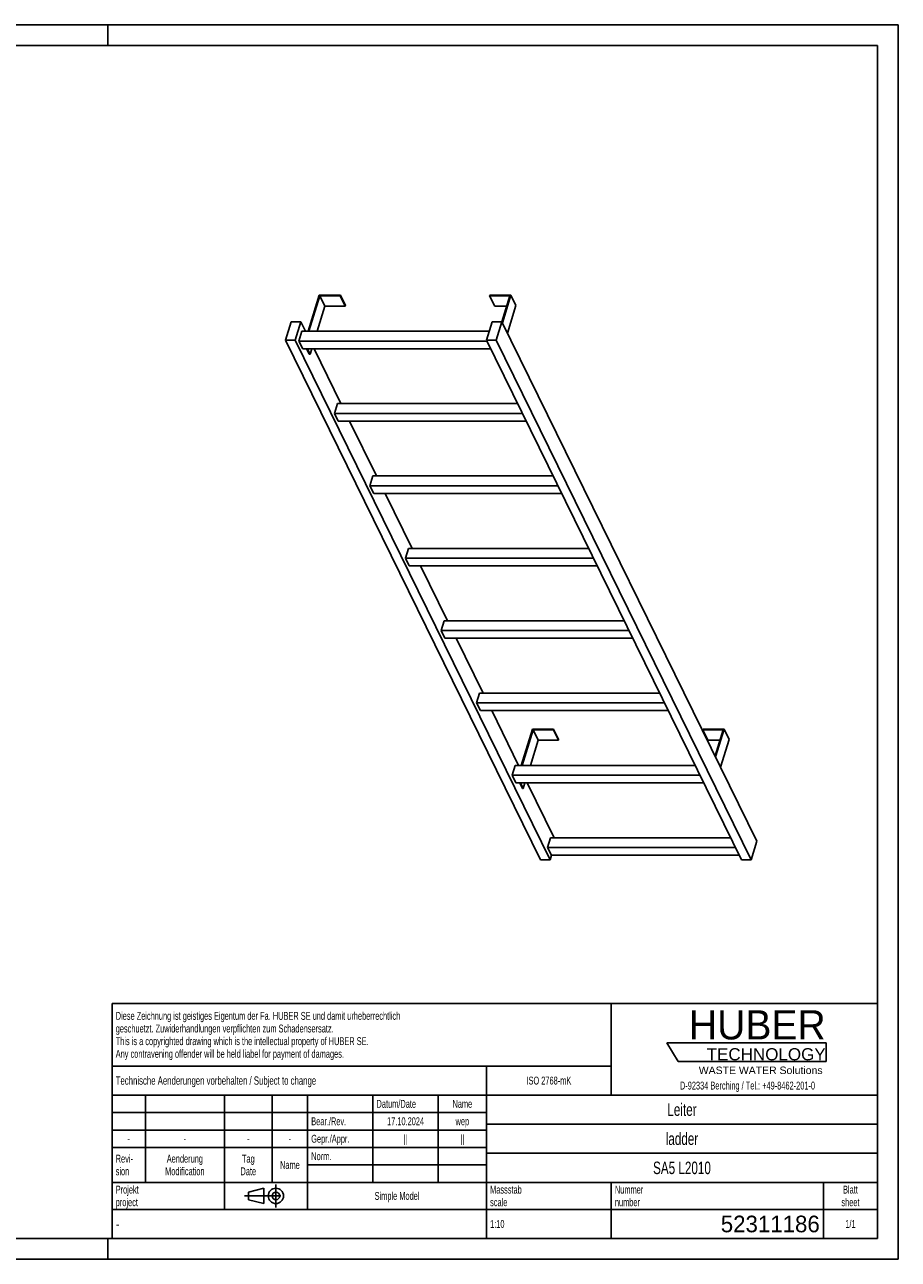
# Model space of a CAD drawing. Header units: millimetres. Extents: x 0 to 4200, y 0 to 2970.
# Tile 2 of 2: x 2100 to 4200, y 0 to 2970. Entities that reach past the tile are written whole.
import ezdxf

# ---------------------------------------------------------------- set-up
doc = ezdxf.new("R2010")
doc.units = ezdxf.units.MM
doc.header["$LTSCALE"] = 231
doc.linetypes.add('CENTER', pattern=[0.6, 0.375, -0.075, 0.075, -0.075])
doc.layers.get('0').update_dxf_attribs({"linetype": 'CONTINUOUS'})
doc.layers.add('HUBER_Logo_BL1', color=7, linetype='CONTINUOUS')
doc.styles.get("Standard").update_dxf_attribs({"font": 'txt', "width": 0.7})
doc.styles.add('TEXTSTYLE_2', font='txt')
doc.styles.add('TEXTSTYLE_3', font='arial.ttf')
doc.styles.add('TEXTSTYLE_4', font='txt', dxfattribs={"width": 0.8})
doc.styles.add('TEXTSTYLE_5', font='txt')

# ---------------------------------------------------------------- blocks, each defined once
blk = doc.blocks.new('HUBER_LOGO_BL1', base_point=(3837.5, 503.7))
at = {"layer": 'HUBER_Logo_BL1', "color": 5, "linetype": 'Continuous'}
for p, q in [((4026.4, 521), (3643.9, 521)), ((3643.9, 521), (3670.9, 476)), ((4026.4, 521), (4026.4, 476)), ((3670.9, 476), (4026.4, 476))]:
    blk.add_line(p, q, dxfattribs=at)
at = {"layer": 'HUBER_Logo_BL1', "color": 2, "linetype": 'Continuous', "attachment_point": 3, "line_spacing_factor": 0.78}
for s, insert, char_height, width, style in [('HUBER\\P\\fArial;\\H29.25;TECHNOLOGY ', (4025.4, 599.1), 70.2, 387.672, 'TEXTSTYLE_2'), ('WASTE WATER Solutions', (4018, 463.6), 18, 297.033, 'TEXTSTYLE_3')]:
    blk.add_mtext(s, dxfattribs=dict(at, insert=insert, char_height=char_height, width=width, style=style))
at = {"layer": 'HUBER_Logo_BL1', "color": 2, "linetype": 'Continuous', "insert": (3837.5, 427.4), "char_height": 19, "width": 810.893, "attachment_point": 2, "line_spacing_factor": 0.96}
blk.add_mtext('D-92334 Berching / Tel.: +49-8462-201-0', dxfattribs=at)
blk = doc.blocks.new('PROJEKTIONSMETHODE_1_BL2', base_point=(2680, 152.5))
at = {"color": 2, "linetype": 'CENTER'}
for p, q in [((2703.8, 180), (2703.8, 125)), ((2628.7, 152.5), (2731.3, 152.5))]:
    blk.add_line(p, q, dxfattribs=at)
at = {"color": 2, "linetype": 'Continuous'}
for p, q in [((2637.8, 161.7), (2674.5, 170.8)), ((2637.8, 143.3), (2637.8, 161.7)), ((2674.5, 134.2), (2674.5, 170.8)), ((2637.8, 143.3), (2674.5, 134.2))]:
    blk.add_line(p, q, dxfattribs=at)
for radius in [18.3, 9.17]:
    blk.add_circle((2703.8, 152.5), radius, dxfattribs=at)
blk = doc.blocks.new('*T11')
at = {"color": 3, "linetype": 'Continuous'}
for p, q in [((0, 0), (1840, 0)), ((0, 0), (0, -565)), ((1200, 0), (1200, -220)), ((1840, 0), (1840, -565)), ((0, -150), (1200, -150)), ((900, -150), (900, -565)), ((0, -220), (1840, -220)), ((80, -220), (80, -430)), ((270, -220), (270, -495)), ((385, -220), (385, -430)), ((470, -220), (470, -495)), ((627, -220), (627, -430)), ((784, -220), (784, -430)), ((0, -262), (900, -262)), ((900, -290), (1840, -290)), ((0, -304), (900, -304)), ((0, -346), (900, -346)), ((900, -360), (1840, -360)), ((470, -388), (900, -388)), ((0, -430), (1840, -430)), ((1200, -430), (1200, -565)), ((1710, -430), (1710, -565)), ((0, -495), (1840, -495)), ((0, -565), (1840, -565))]:
    blk.add_line(p, q, dxfattribs=at)
at = {"color": 2, "linetype": 'Continuous', "line_spacing_factor": 0.96}
for s, insert, char_height, width, attachment_point in [('Diese Zeichnung ist geistiges Eigentum der Fa. HUBER SE und damit urheberrechtlich \\Pgeschuetzt. Zuwiderhandlungen verpflichten zum Schadensersatz.\\PThis is a copyrighted drawing which is the intellectual property of HUBER SE.\\PAny contravening offender will be held liabel for payment of damages.', (8.75, -19.9), 19, 2214.8571, 1), ('Technische Aenderungen vorbehalten / Subject to change', (8.75, -175), 20, 1524.7619, 1), ('ISO 2768-mK', (1050, -175.5), 19, 332.9524, 2), ('Datum/Date', (635.75, -231.5), 19, 292.2381, 1), ('Name', (842, -231.5), 19, 126.6667, 2), ('Leiter', (1370, -240), 30, 240, 2), ('Bear./Rev.', (478.75, -273.5), 19, 272.3333, 1), ('17.10.2024', (705.5, -273.5), 19, 273.2381, 2), ('wep', (842, -273.5), 19, 99.5238, 2), ('-', (40, -315.5), 19, 34.381, 2), ('-', (175, -315.5), 19, 34.381, 2), ('-', (327.5, -315.5), 19, 34.381, 2), ('-', (427.5, -315.5), 19, 34.381, 2), ('Gepr./Appr.', (478.75, -315.5), 19, 299.4762, 1), ('||', (705.5, -315.5), 19, 50.6667, 2), ('||', (842, -315.5), 19, 50.6667, 2), ('ladder', (1370, -310), 30, 251.4286, 2), ('Revi-\\Psion', (8.75, -363.3), 19, 138.4286, 1), ('Aenderung\\PModification', (175, -363.3), 19, 303.0952, 2), ('Tag\\PDate', (327.5, -363.3), 19, 117.619, 2), ('Name', (427.5, -378.5), 19, 126.6667, 2), ('Norm. ', (478.75, -357.5), 19, 175.5238, 1), ('SA5 L2010', (1370, -380), 30, 414.2857, 2), ('Projekt\\Pproject', (8.75, -437.8), 19, 183.6667, 1), ('Massstab\\Pscale', (908.75, -437.8), 19, 224.381, 1), ('Nummer\\Pnumber', (1208.75, -437.8), 19, 186.381, 1), ('Blatt\\Psheet', (1775, -437.8), 19, 137.5238, 2), ('Simple Model', (685, -453), 19, 328.4286, 2), ('1:10', (908.75, -520.5), 19, 94.0952, 1), ('1/1', (1775, -520.5), 19, 79.619, 2)]:
    blk.add_mtext(s, dxfattribs=dict(at, insert=insert, char_height=char_height, width=width, attachment_point=attachment_point))
for s, insert, char_height, width, attachment_point, style in [('-', (8.75, -517.5), 25, 18.3333, 1, 'TEXTSTYLE_4'), ('52311186', (1701.25, -510), 40, 466.6667, 3, 'TEXTSTYLE_5')]:
    blk.add_mtext(s, dxfattribs=dict(at, insert=insert, char_height=char_height, width=width, attachment_point=attachment_point, style=style))

msp = doc.modelspace()

# ---------------------------------------------------------------- linework, layer by layer
at = {"color": 7, "linetype": 'Continuous'}
for p, q in [((0, 2970), (4200, 2970)), ((4200, 0), (4200, 2970)), ((2808.243, 2319.536), (2781.327, 2232.436)), ((2783.169, 2232.436), (2809.601, 2317.97)), ((2858.901, 2319.536), (2808.243, 2319.536)), ((2809.601, 2317.97), (2858.417, 2317.97)), ((2809.601, 2317.97), (2821.802, 2293.105)), ((2858.417, 2317.97), (2858.901, 2319.536)), ((2858.417, 2317.97), (2870.619, 2293.105)), ((2858.901, 2319.536), (2871.103, 2294.672)), ((3218.115, 2319.536), (3217.631, 2317.97)), ((3217.631, 2317.97), (3229.832, 2293.105)), ((3217.631, 2317.97), (3266.447, 2317.97)), ((3268.773, 2319.536), (3218.115, 2319.536)), ((3266.447, 2317.97), (3247.126, 2255.446)), ((3248.26, 2253.154), (3268.773, 2319.536)), ((3268.773, 2319.536), (3280.975, 2294.672)), ((2821.802, 2293.105), (2803.054, 2232.436)), ((2821.802, 2293.105), (2870.619, 2293.105)), ((2870.619, 2293.105), (2871.103, 2294.672)), ((3229.832, 2293.105), (3258.763, 2293.105)), ((3260.461, 2228.29), (3280.975, 2294.672)), ((2740.553, 2255.443), (2726.755, 2210.793)), ((2763.58, 2255.443), (2740.553, 2255.443)), ((2749.782, 2210.793), (2763.58, 2255.443)), ((2766.413, 2232.436), (2759.151, 2208.936)), ((2774.87, 2232.436), (2763.58, 2255.443)), ((3217, 2232.436), (2766.413, 2232.436)), ((3224.11, 2255.443), (3210.312, 2210.793)), ((3247.137, 2255.443), (3224.11, 2255.443)), ((3233.339, 2210.793), (3247.137, 2255.443)), ((3860.271, 1006.007), (3247.137, 2255.443)), ((3339.889, 961.357), (2726.755, 2210.793)), ((2726.755, 2210.793), (2749.782, 2210.793)), ((3362.916, 961.357), (2749.782, 2210.793)), ((2768.302, 2190.287), (2759.151, 2208.936)), ((3211.224, 2208.936), (2759.151, 2208.936)), ((3823.447, 961.357), (3210.312, 2210.793)), ((3210.312, 2210.793), (3233.339, 2210.793)), ((3846.473, 961.357), (3233.339, 2210.793)), ((2768.302, 2190.287), (3220.375, 2190.287)), ((2784.135, 2177.173), (2777.699, 2190.287)), ((2779.541, 2190.287), (2785.977, 2177.173)), ((2784.135, 2177.173), (2785.977, 2177.173)), ((2790.029, 2190.287), (2785.977, 2177.173)), ((2860.282, 2058.385), (2795.553, 2190.287)), ((2851.824, 2058.385), (2844.562, 2034.885)), ((3285.103, 2058.385), (2851.824, 2058.385)), ((3296.636, 2034.885), (2844.562, 2034.885)), ((2853.714, 2016.237), (2844.562, 2034.885)), ((2853.714, 2016.237), (3305.787, 2016.237)), ((2945.693, 1884.334), (2880.965, 2016.237)), ((2937.236, 1884.334), (2929.974, 1860.834)), ((3370.515, 1884.334), (2937.236, 1884.334)), ((2939.125, 1842.186), (2929.974, 1860.834)), ((3382.047, 1860.834), (2929.974, 1860.834)), ((2939.125, 1842.186), (3391.198, 1842.186)), ((3031.105, 1710.283), (2966.377, 1842.186)), ((3022.648, 1710.283), (3015.386, 1686.783)), ((3455.927, 1710.283), (3022.648, 1710.283)), ((3024.537, 1668.135), (3015.386, 1686.783)), ((3467.459, 1686.783), (3015.386, 1686.783)), ((3024.537, 1668.135), (3476.61, 1668.135)), ((3116.517, 1536.232), (3051.788, 1668.135)), ((3108.059, 1536.232), (3100.797, 1512.733)), ((3541.339, 1536.232), (3108.059, 1536.232)), ((3552.871, 1512.733), (3100.797, 1512.733)), ((3109.949, 1494.084), (3100.797, 1512.733)), ((3109.949, 1494.084), (3562.022, 1494.084)), ((3201.929, 1362.182), (3137.2, 1494.084)), ((3193.471, 1362.182), (3186.209, 1338.682)), ((3638.282, 1338.682), (3186.209, 1338.682)), ((3195.36, 1320.034), (3186.209, 1338.682)), ((3626.75, 1362.182), (3193.471, 1362.182)), ((3195.36, 1320.034), (3647.434, 1320.034)), ((3287.34, 1188.131), (3222.612, 1320.034)), ((3320.713, 1275.232), (3293.797, 1188.131)), ((3295.639, 1188.131), (3322.071, 1273.665)), ((3334.273, 1248.801), (3315.524, 1188.131)), ((3371.371, 1275.232), (3320.713, 1275.232)), ((3334.273, 1248.801), (3322.071, 1273.665)), ((3322.071, 1273.665), (3370.887, 1273.665)), ((3383.089, 1248.801), (3334.273, 1248.801)), ((3370.887, 1273.665), (3371.371, 1275.232)), ((3383.089, 1248.801), (3370.887, 1273.665)), ((3383.573, 1250.367), (3371.371, 1275.232)), ((3383.573, 1250.367), (3383.089, 1248.801)), ((3730.585, 1275.232), (3730.101, 1273.665)), ((3742.303, 1248.801), (3730.101, 1273.665)), ((3730.101, 1273.665), (3778.917, 1273.665)), ((3781.244, 1275.232), (3730.585, 1275.232)), ((3771.234, 1248.801), (3742.303, 1248.801)), ((3778.917, 1273.665), (3759.6, 1211.153)), ((3760.73, 1208.85), (3781.244, 1275.232)), ((3793.445, 1250.367), (3772.932, 1183.985)), ((3793.445, 1250.367), (3781.244, 1275.232)), ((3278.883, 1188.131), (3271.621, 1164.631)), ((3712.162, 1188.131), (3278.883, 1188.131)), ((3280.772, 1145.983), (3271.621, 1164.631)), ((3723.694, 1164.631), (3271.621, 1164.631)), ((3280.772, 1145.983), (3732.845, 1145.983)), ((3296.605, 1132.868), (3290.169, 1145.983)), ((3298.447, 1132.868), (3292.011, 1145.983)), ((3298.447, 1132.868), (3296.605, 1132.868)), ((3302.5, 1145.983), (3298.447, 1132.868)), ((3372.752, 1014.08), (3308.024, 1145.983)), ((3364.295, 1014.08), (3357.033, 990.58)), ((3797.574, 1014.08), (3364.295, 1014.08)), ((3809.106, 990.58), (3357.033, 990.58)), ((3366.184, 971.932), (3357.033, 990.58)), ((3846.473, 961.357), (3860.271, 1006.007)), ((3339.889, 961.357), (3362.916, 961.357)), ((3362.916, 961.357), (3366.184, 971.932)), ((3366.184, 971.932), (3818.257, 971.932)), ((3823.447, 961.357), (3846.473, 961.357)), ((0, 0), (4200, 0))]:
    msp.add_line(p, q, dxfattribs=at)
at = {"color": 3, "linetype": 'Continuous'}
for p, q in [((4200, 2970), (0, 2970)), ((2300, 2970), (2300, 2920)), ((4200, 2970), (4200, 0)), ((2300, 0), (2300, 50)), ((4200, 0), (0, 0))]:
    msp.add_line(p, q, dxfattribs=at)
at = {"color": 5, "linetype": 'Continuous'}
for p, q in [((4150, 2920), (50, 2920)), ((4150, 50), (4150, 2920)), ((50, 50), (4150, 50))]:
    msp.add_line(p, q, dxfattribs=at)

# ---------------------------------------------------------------- block references
msp.add_blockref('*T11', (2310, 615))
at = {"color": 2, "linetype": 'Continuous'}
msp.add_blockref('PROJEKTIONSMETHODE_1_BL2', (2680, 152.5), dxfattribs=at)
at = {"layer": 'HUBER_Logo_BL1'}
msp.add_blockref('HUBER_LOGO_BL1', (3837.497, 503.742), dxfattribs=at)

doc.saveas('drawing.dxf')
